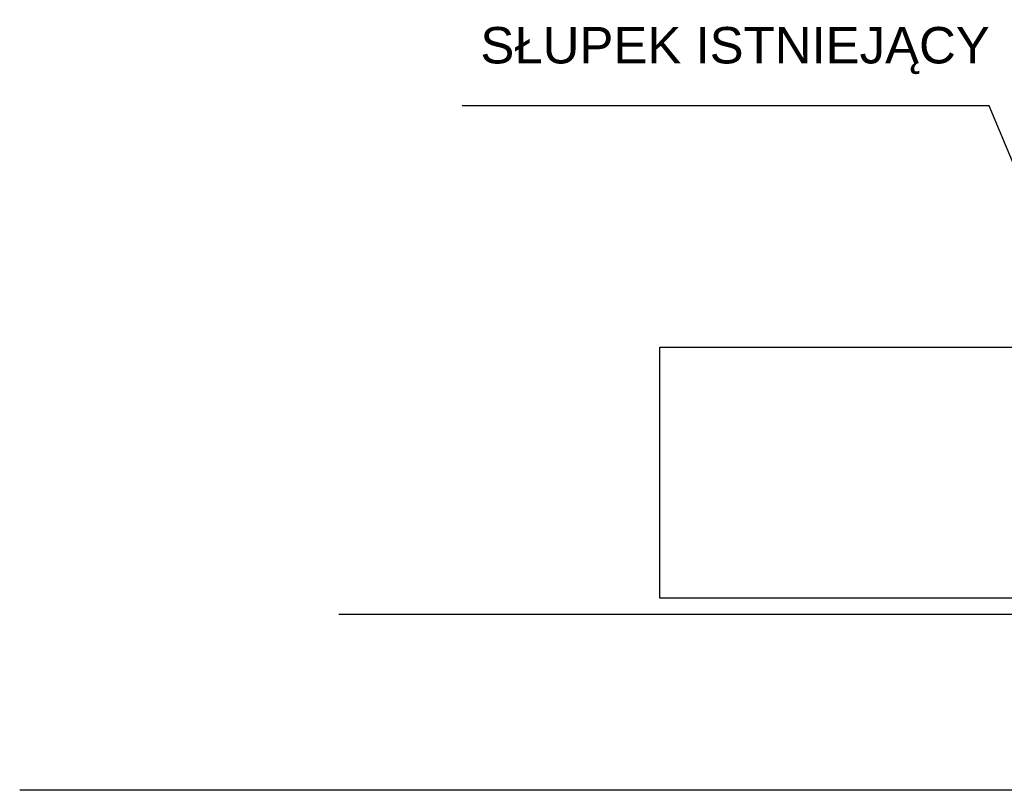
# Model space of a CAD drawing. Header units: millimetres. Extents: x 6567289036 to 6568990308, y 5976640423 to 5977332400.
# Tile 126 of 216: x 6568223632 to 6568227852, y 5976811281 to 5976814585. Entities that reach past the tile are written whole.
import ezdxf

# ---------------------------------------------------------------- set-up
doc = ezdxf.new("R2010")
doc.units = ezdxf.units.MM
doc.layers.add('PZT_Opis', color=7, linetype='Continuous', lineweight=9)
doc.styles.add('Arial', font='arial.ttf', dxfattribs={"height": 324.565868})

msp = doc.modelspace()

# ---------------------------------------------------------------- linework, layer by layer
for points in [[(6568228218.537312, 5976813184.60633), (6568227787.877179, 5976814216.020317), (6568225529.074378, 5976814216.020317)], [(6568228468.537312, 5976811284.60633), (6568228468.537312, 5976812034.60633), (6568224999.795335, 5976812034.60633)], [(6568228193.133708, 5976811280.674253), (6568223632.399393, 5976811280.674253)]]:
    msp.add_lwpolyline(points)
msp.add_lwpolyline([(6568228218.537312, 5976812104.60633), (6568226375.22843, 5976812104.60633), (6568226375.22843, 5976813180.426934), (6568228218.537312, 5976813180.426934)], close=True)

# ---------------------------------------------------------------- texts
at = {"layer": 'PZT_Opis', "insert": (6568225606.767772, 5976814553.507027), "char_height": 156.25, "width": 3714.9379364, "attachment_point": 1, "style": 'Arial'}
msp.add_mtext('SŁUPEK ISTNIEJĄCY', dxfattribs=at)

doc.saveas('drawing.dxf')
